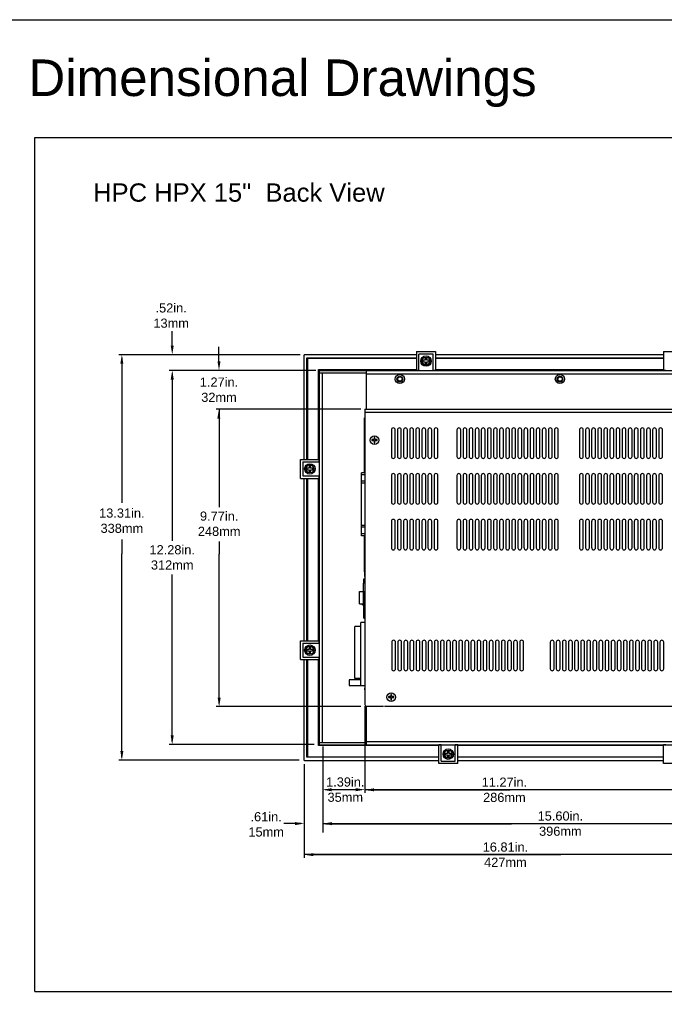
# Model space of a CAD drawing. Extents: x 4 to 74.2, y -80.9 to 9.5.
# Tile 47 of 50: x 39.2 to 60.3, y -22.8 to 9.5. Entities that reach past the tile are written whole.
import ezdxf

# ---------------------------------------------------------------- set-up
doc = ezdxf.new("R2010")
doc.units = 0
doc.header["$LTSCALE"] = 1.87
doc.header["$MEASUREMENT"] = 0
doc.layers.get('0').update_dxf_attribs({"linetype": 'CONTINUOUS'})
for name, color, linetype in [('dim', 5, 'CONTINUOUS'), ('prod', 6, 'CONTINUOUS'), ('UNIT', 7, 'CONTINUOUS')]:
    doc.layers.add(name, color=color, linetype=linetype)
doc.styles.add('Arial', font='ARIAL.TTF', dxfattribs={"height": 0.3})

msp = doc.modelspace()

# ---------------------------------------------------------------- linework, layer by layer
at = {"linetype": 'Continuous'}
for p, q in [((39.677, -22.355), (39.677, 5.684)), ((39.677, 5.684), (73.677, 5.684)), ((39.677, -22.355), (73.677, -22.355))]:
    msp.add_line(p, q, dxfattribs=at)
at = {"color": 7, "linetype": 'Continuous'}
for p, q in [((48.503, -1.486), (48.503, -4.89)), ((52.206, -1.456), (48.533, -1.456)), ((48.603, -4.89), (48.603, -1.556)), ((48.603, -1.556), (52.206, -1.556)), ((48.623, -1.576), (48.623, -4.89)), ((52.206, -1.576), (48.623, -1.576)), ((52.206, -1.35), (52.206, -1.97)), ((52.206, -1.35), (52.826, -1.35)), ((52.285, -1.97), (52.285, -1.429)), ((52.747, -1.429), (52.285, -1.429)), ((52.491, -1.56), (52.491, -1.635)), ((52.541, -1.56), (52.491, -1.56)), ((52.541, -1.635), (52.541, -1.56)), ((52.747, -1.97), (52.747, -1.429)), ((52.826, -1.35), (52.826, -1.97)), ((60.306, -1.456), (52.826, -1.456)), ((52.826, -1.556), (60.306, -1.556)), ((60.306, -1.576), (52.826, -1.576)), ((60.306, -1.35), (60.306, -1.97)), ((60.306, -1.35), (60.926, -1.35)), ((52.416, -1.635), (52.416, -1.685)), ((52.491, -1.635), (52.416, -1.635)), ((52.416, -1.685), (52.491, -1.685)), ((52.491, -1.685), (52.491, -1.76)), ((52.491, -1.76), (52.541, -1.76)), ((52.616, -1.635), (52.541, -1.635)), ((52.541, -1.76), (52.541, -1.685)), ((52.541, -1.685), (52.616, -1.685)), ((52.616, -1.685), (52.616, -1.635)), ((48.988, -4.89), (48.988, -1.941)), ((48.988, -1.941), (52.206, -1.941)), ((49.003, -1.956), (49.003, -4.89)), ((52.206, -1.956), (49.003, -1.956)), ((49.016, -14.252), (49.016, -1.97)), ((49.016, -1.97), (61.73, -1.97)), ((49.016, -2.045), (50.565, -2.045)), ((49.121, -9.975), (49.121, -2.045)), ((50.565, -3.237), (50.565, -1.97)), ((50.565, -2.075), (61.775, -2.075)), ((52.206, -1.96), (52.285, -1.96)), ((52.747, -1.96), (52.826, -1.96)), ((52.826, -1.941), (60.306, -1.941)), ((60.306, -1.956), (52.826, -1.956)), ((60.306, -1.96), (60.385, -1.96)), ((50.501, -5.331), (50.501, -3.523)), ((50.513, -3.523), (50.501, -3.523)), ((48.396, -5.51), (48.396, -4.89)), ((48.396, -4.89), (49.016, -4.89)), ((48.475, -4.969), (48.475, -5.431)), ((48.475, -4.969), (49.016, -4.969)), ((48.681, -5.1), (48.681, -5.175)), ((48.731, -5.1), (48.681, -5.1)), ((48.731, -5.175), (48.731, -5.1)), ((49.006, -4.969), (49.006, -4.89)), ((48.475, -5.431), (49.016, -5.431)), ((48.606, -5.175), (48.606, -5.225)), ((48.681, -5.175), (48.606, -5.175)), ((48.606, -5.225), (48.681, -5.225)), ((48.681, -5.225), (48.681, -5.3)), ((48.681, -5.3), (48.731, -5.3)), ((48.806, -5.175), (48.731, -5.175)), ((48.731, -5.3), (48.731, -5.225)), ((48.731, -5.225), (48.806, -5.225)), ((48.806, -5.225), (48.806, -5.175)), ((49.006, -5.51), (49.006, -5.431)), ((50.399, -5.35), (50.399, -5.331)), ((50.513, -5.331), (50.399, -5.331)), ((50.399, -5.603), (50.399, -5.35)), ((50.513, -5.391), (50.399, -5.391)), ((48.396, -5.51), (49.016, -5.51)), ((48.503, -5.51), (48.503, -10.84)), ((48.603, -10.84), (48.603, -5.51)), ((48.623, -5.51), (48.623, -10.84)), ((48.988, -10.84), (48.988, -5.51)), ((49.003, -5.51), (49.003, -10.84)), ((50.399, -5.623), (50.399, -5.603)), ((50.513, -5.603), (50.399, -5.603)), ((50.4, -7.114), (50.399, -5.623)), ((50.513, -5.663), (50.399, -5.663)), ((50.513, -7.054), (50.4, -7.054)), ((50.513, -7.114), (50.4, -7.114)), ((50.404, -7.372), (50.404, -7.114)), ((50.513, -7.331), (50.404, -7.331)), ((50.404, -7.391), (50.404, -7.372)), ((50.513, -7.391), (50.404, -7.391)), ((50.501, -8.573), (50.501, -7.391)), ((50.511, -8.562), (50.501, -8.562)), ((50.511, -8.573), (50.501, -8.573)), ((50.511, -8.728), (50.511, -8.528)), ((50.47, -9.192), (50.47, -8.953)), ((50.513, -8.953), (50.47, -8.953)), ((50.473, -8.953), (50.473, -8.812)), ((50.473, -8.812), (50.513, -8.812)), ((50.473, -8.842), (50.513, -8.842)), ((50.331, -9.628), (50.331, -9.228)), ((50.331, -9.228), (50.47, -9.228)), ((50.462, -9.628), (50.462, -9.228)), ((50.47, -9.235), (50.47, -9.192)), ((50.513, -9.235), (50.47, -9.235)), ((50.481, -9.602), (50.481, -9.235)), ((50.331, -9.628), (50.473, -9.628)), ((50.433, -9.662), (50.433, -9.628)), ((50.433, -9.632), (50.513, -9.632)), ((50.433, -9.662), (50.473, -9.662)), ((50.473, -10.102), (50.473, -9.602)), ((50.513, -9.602), (50.473, -9.602)), ((50.473, -9.749), (50.513, -9.749)), ((50.473, -9.779), (50.513, -9.779)), ((50.513, -9.939), (50.473, -9.939)), ((50.513, -9.969), (50.473, -9.969)), ((50.381, -12.314), (50.381, -10.243)), ((50.513, -10.243), (50.381, -10.243)), ((50.473, -10.072), (50.513, -10.072)), ((50.473, -10.102), (50.513, -10.102)), ((49.121, -14.177), (49.121, -10.515)), ((50.178, -12.078), (50.178, -10.378)), ((50.381, -10.378), (50.178, -10.378)), ((48.396, -11.46), (48.396, -10.84)), ((48.396, -10.84), (49.016, -10.84)), ((48.475, -10.919), (48.475, -11.381)), ((48.475, -10.919), (49.016, -10.919)), ((49.006, -10.919), (49.006, -10.84)), ((48.606, -11.125), (48.606, -11.175)), ((48.681, -11.125), (48.606, -11.125)), ((48.606, -11.175), (48.681, -11.175)), ((48.681, -11.05), (48.681, -11.125)), ((48.731, -11.05), (48.681, -11.05)), ((48.681, -11.175), (48.681, -11.25)), ((48.681, -11.25), (48.731, -11.25)), ((48.731, -11.125), (48.731, -11.05)), ((48.806, -11.125), (48.731, -11.125)), ((48.731, -11.25), (48.731, -11.175)), ((48.731, -11.175), (48.806, -11.175)), ((48.806, -11.175), (48.806, -11.125)), ((48.396, -11.46), (49.016, -11.46)), ((48.475, -11.381), (49.016, -11.381)), ((48.503, -11.46), (48.503, -14.736)), ((48.603, -14.666), (48.603, -11.46)), ((48.623, -11.46), (48.623, -14.646)), ((48.988, -14.281), (48.988, -11.46)), ((49.003, -11.46), (49.003, -14.266)), ((49.006, -11.46), (49.006, -11.381)), ((49.997, -12.121), (49.997, -12.314)), ((50.381, -12.121), (49.997, -12.121)), ((50.381, -12.078), (50.178, -12.078)), ((49.997, -12.314), (50.513, -12.314)), ((50.511, -12.452), (50.511, -12.393)), ((50.565, -14.252), (50.565, -13.002)), ((49.016, -14.177), (50.565, -14.177)), ((50.565, -14.147), (61.73, -14.147)), ((52.936, -14.281), (48.988, -14.281)), ((49.003, -14.266), (52.936, -14.266)), ((49.016, -14.252), (61.73, -14.252)), ((52.936, -14.872), (52.936, -14.252)), ((53.015, -14.262), (52.936, -14.262)), ((53.015, -14.793), (53.015, -14.252)), ((53.221, -14.537), (53.146, -14.537)), ((53.146, -14.537), (53.146, -14.587)), ((53.271, -14.462), (53.221, -14.462)), ((53.221, -14.462), (53.221, -14.537)), ((53.271, -14.537), (53.271, -14.462)), ((53.346, -14.537), (53.271, -14.537)), ((53.346, -14.587), (53.346, -14.537)), ((53.477, -14.793), (53.477, -14.252)), ((53.556, -14.262), (53.477, -14.262)), ((53.556, -14.872), (53.556, -14.252)), ((53.556, -14.266), (60.306, -14.266)), ((60.306, -14.281), (53.556, -14.281)), ((60.306, -14.872), (60.306, -14.252)), ((60.385, -14.262), (60.306, -14.262)), ((48.533, -14.766), (52.936, -14.766)), ((52.936, -14.666), (48.603, -14.666)), ((48.623, -14.646), (52.936, -14.646)), ((53.015, -14.793), (53.477, -14.793)), ((53.146, -14.587), (53.221, -14.587)), ((53.221, -14.587), (53.221, -14.662)), ((53.221, -14.662), (53.271, -14.662)), ((53.271, -14.587), (53.346, -14.587)), ((53.271, -14.662), (53.271, -14.587)), ((53.556, -14.646), (60.306, -14.646)), ((60.306, -14.666), (53.556, -14.666)), ((53.556, -14.766), (60.306, -14.766)), ((53.556, -14.872), (52.936, -14.872)), ((60.926, -14.872), (60.306, -14.872))]:
    msp.add_line(p, q, dxfattribs=at)
for points in [[(48.533, -1.456), (48.528, -1.457), (48.523, -1.458), (48.519, -1.46), (48.515, -1.462), (48.512, -1.465), (48.508, -1.469), (48.506, -1.473), (48.504, -1.477), (48.503, -1.482), (48.503, -1.486)], [(48.503, -14.736), (48.503, -14.741), (48.504, -14.746), (48.506, -14.75), (48.508, -14.754), (48.512, -14.758), (48.515, -14.761), (48.519, -14.763), (48.523, -14.765), (48.528, -14.766), (48.533, -14.766)]]:
    msp.add_lwpolyline(points, dxfattribs=at)
for centre, radius in [((52.516, -1.66), 0.172), ((52.516, -1.66), 0.132), ((51.658, -2.25), 0.15), ((51.658, -2.246), 0.07), ((56.908, -2.25), 0.15), ((56.913, -2.251), 0.07), ((48.706, -5.2), 0.172), ((48.706, -5.2), 0.132), ((48.706, -11.15), 0.172), ((48.706, -11.15), 0.132), ((53.246, -14.562), 0.172), ((53.246, -14.562), 0.132)]:
    msp.add_circle(centre, radius, dxfattribs=at)
at = {"layer": 'dim'}
for p, q in [((44.189, -1.15), (44.189, -0.679)), ((45.724, -1.665), (45.724, -1.194)), ((48.344, -1.45), (42.437, -1.45)), ((42.537, -1.55), (42.537, -6.314)), ((48.39, -1.45), (44.089, -1.45)), ((48.898, -1.965), (44.089, -1.965)), ((48.868, -1.965), (44.089, -1.965)), ((44.189, -2.065), (44.189, -7.563)), ((48.881, -1.965), (45.651, -1.965)), ((50.376, -3.237), (45.63, -3.237)), ((45.73, -3.25), (45.73, -6.46)), ((45.73, -3.337), (45.73, -6.439)), ((42.537, -7.522), (42.537, -7.985)), ((45.73, -7.584), (45.73, -8)), ((45.73, -7.584), (45.73, -7.641)), ((42.537, -8.225), (42.537, -7.985)), ((45.73, -8.24), (45.73, -8)), ((42.537, -14.66), (42.537, -8.225)), ((45.73, -12.902), (45.73, -8.24)), ((44.189, -14.145), (44.189, -8.667)), ((45.73, -12.73), (45.73, -8.883)), ((50.376, -13.002), (45.63, -13.002)), ((50.513, -12.983), (50.513, -15.829)), ((50.513, -13.036), (50.513, -15.834)), ((48.847, -14.245), (44.089, -14.245)), ((49.13, -14.317), (49.13, -17.137)), ((48.353, -14.76), (42.437, -14.76)), ((48.518, -14.891), (48.518, -17.962)), ((50.413, -15.729), (49.221, -15.729)), ((61.63, -15.734), (50.513, -15.734)), ((50.613, -15.734), (55.281, -15.734)), ((48.418, -16.842), (47.856, -16.842)), ((63.042, -16.845), (49.13, -16.845)), ((49.23, -16.845), (55.316, -16.845)), ((64.625, -16.845), (57.773, -16.845)), ((65.227, -17.862), (48.518, -17.862)), ((48.618, -17.862), (56.936, -17.862)), ((63.575, -17.862), (58.569, -17.862))]:
    msp.add_line(p, q, dxfattribs=at)
for points in [[(44.139, -1.15), (44.239, -1.15), (44.189, -1.45)], [(42.487, -1.75), (42.587, -1.75), (42.537, -1.45)], [(45.674, -1.665), (45.774, -1.665), (45.724, -1.965)], [(44.139, -2.265), (44.239, -2.265), (44.189, -1.965)], [(45.669, -3.554), (45.769, -3.554), (45.719, -3.254)], [(45.68, -12.706), (45.78, -12.706), (45.73, -13.006)], [(44.139, -13.945), (44.239, -13.945), (44.189, -14.245)], [(42.487, -14.46), (42.587, -14.46), (42.537, -14.76)], [(49.42, -15.682), (49.42, -15.782), (49.12, -15.732)], [(50.213, -15.679), (50.213, -15.779), (50.513, -15.729)], [(50.813, -15.684), (50.813, -15.784), (50.513, -15.734)], [(48.218, -16.792), (48.218, -16.892), (48.518, -16.842)], [(49.43, -16.795), (49.43, -16.895), (49.13, -16.845)], [(48.818, -17.812), (48.818, -17.912), (48.518, -17.862)]]:
    msp.add_solid(points, dxfattribs=at)
at = {"layer": 'prod', "flags": 128}
msp.add_lwpolyline([(4.047, 9.547), (74.248, 9.547), (74.248, -80.919), (4.047, -80.919)], close=True, dxfattribs=at)
at = {"layer": 'UNIT', "linetype": 'Continuous'}
for p, q in [((50.513, -3.237), (50.513, -12.933)), ((50.513, -3.237), (61.775, -3.237)), ((50.513, -3.333), (61.774, -3.333)), ((51.38, -3.918), (51.38, -4.793)), ((51.505, -4.793), (51.505, -3.918)), ((51.58, -3.918), (51.58, -4.793)), ((51.705, -4.793), (51.705, -3.918)), ((51.78, -3.918), (51.78, -4.793)), ((51.905, -4.793), (51.905, -3.918)), ((51.98, -3.918), (51.98, -4.793)), ((52.105, -4.793), (52.105, -3.918)), ((52.18, -3.918), (52.18, -4.793)), ((52.305, -4.793), (52.305, -3.918)), ((52.38, -3.918), (52.38, -4.793)), ((52.505, -4.793), (52.505, -3.918)), ((52.58, -3.918), (52.58, -4.793)), ((52.705, -4.793), (52.705, -3.918)), ((52.78, -3.918), (52.78, -4.793)), ((52.905, -4.793), (52.905, -3.918)), ((53.53, -3.918), (53.53, -4.793)), ((53.655, -4.793), (53.655, -3.918)), ((53.73, -3.918), (53.73, -4.793)), ((53.855, -4.793), (53.855, -3.918)), ((53.93, -3.918), (53.93, -4.793)), ((54.055, -4.793), (54.055, -3.918)), ((54.13, -3.918), (54.13, -4.793)), ((54.255, -4.793), (54.255, -3.918)), ((54.33, -3.918), (54.33, -4.793)), ((54.455, -4.793), (54.455, -3.918)), ((54.53, -3.918), (54.53, -4.793)), ((54.655, -4.793), (54.655, -3.918)), ((54.73, -3.918), (54.73, -4.793)), ((54.855, -4.793), (54.855, -3.918)), ((54.93, -3.918), (54.93, -4.793)), ((55.055, -4.793), (55.055, -3.918)), ((55.13, -3.918), (55.13, -4.793)), ((55.255, -4.793), (55.255, -3.918)), ((55.33, -3.918), (55.33, -4.793)), ((55.455, -4.793), (55.455, -3.918)), ((55.53, -3.918), (55.53, -4.793)), ((55.655, -4.793), (55.655, -3.918)), ((55.73, -3.918), (55.73, -4.793)), ((55.855, -4.793), (55.855, -3.918)), ((55.93, -3.918), (55.93, -4.793)), ((56.055, -4.793), (56.055, -3.918)), ((56.13, -3.918), (56.13, -4.793)), ((56.255, -4.793), (56.255, -3.918)), ((56.33, -3.918), (56.33, -4.793)), ((56.455, -4.793), (56.455, -3.918)), ((56.53, -3.918), (56.53, -4.793)), ((56.655, -4.793), (56.655, -3.918)), ((56.73, -3.918), (56.73, -4.793)), ((56.855, -4.793), (56.855, -3.918)), ((57.55, -3.918), (57.55, -4.793)), ((57.675, -4.793), (57.675, -3.918)), ((57.75, -3.918), (57.75, -4.793)), ((57.875, -4.793), (57.875, -3.918)), ((57.95, -3.918), (57.95, -4.793)), ((58.075, -4.793), (58.075, -3.918)), ((58.15, -3.918), (58.15, -4.793)), ((58.275, -4.793), (58.275, -3.918)), ((58.35, -3.918), (58.35, -4.793)), ((58.475, -4.793), (58.475, -3.918)), ((58.55, -3.918), (58.55, -4.793)), ((58.675, -4.793), (58.675, -3.918)), ((58.75, -3.918), (58.75, -4.793)), ((58.875, -4.793), (58.875, -3.918)), ((58.95, -3.918), (58.95, -4.793)), ((59.075, -4.793), (59.075, -3.918)), ((59.15, -3.918), (59.15, -4.793)), ((59.275, -4.793), (59.275, -3.918)), ((59.35, -3.918), (59.35, -4.793)), ((59.475, -4.793), (59.475, -3.918)), ((59.55, -3.918), (59.55, -4.793)), ((59.675, -4.793), (59.675, -3.918)), ((59.75, -3.918), (59.75, -4.793)), ((59.875, -4.793), (59.875, -3.918)), ((59.95, -3.918), (59.95, -4.793)), ((60.075, -4.793), (60.075, -3.918)), ((60.15, -3.918), (60.15, -4.793)), ((60.275, -4.793), (60.275, -3.918)), ((51.38, -5.418), (51.38, -6.293)), ((51.505, -6.293), (51.505, -5.418)), ((51.58, -5.418), (51.58, -6.293)), ((51.705, -6.293), (51.705, -5.418)), ((51.78, -5.418), (51.78, -6.293)), ((51.905, -6.293), (51.905, -5.418)), ((51.98, -5.418), (51.98, -6.293)), ((52.105, -6.293), (52.105, -5.418)), ((52.18, -5.418), (52.18, -6.293)), ((52.305, -6.293), (52.305, -5.418)), ((52.38, -5.418), (52.38, -6.293)), ((52.505, -6.293), (52.505, -5.418)), ((52.58, -5.418), (52.58, -6.293)), ((52.705, -6.293), (52.705, -5.418)), ((52.78, -5.418), (52.78, -6.293)), ((52.905, -6.293), (52.905, -5.418)), ((53.53, -5.418), (53.53, -6.293)), ((53.655, -6.293), (53.655, -5.418)), ((53.73, -5.418), (53.73, -6.293)), ((53.855, -6.293), (53.855, -5.418)), ((53.93, -5.418), (53.93, -6.293)), ((54.055, -6.293), (54.055, -5.418)), ((54.13, -5.418), (54.13, -6.293)), ((54.255, -6.293), (54.255, -5.418)), ((54.33, -5.418), (54.33, -6.293)), ((54.455, -6.293), (54.455, -5.418)), ((54.53, -5.418), (54.53, -6.293)), ((54.655, -6.293), (54.655, -5.418)), ((54.73, -5.418), (54.73, -6.293)), ((54.855, -6.293), (54.855, -5.418)), ((54.93, -5.418), (54.93, -6.293)), ((55.055, -6.293), (55.055, -5.418)), ((55.13, -5.418), (55.13, -6.293)), ((55.255, -6.293), (55.255, -5.418)), ((55.33, -5.418), (55.33, -6.293)), ((55.455, -6.293), (55.455, -5.418)), ((55.53, -5.418), (55.53, -6.293)), ((55.655, -6.293), (55.655, -5.418)), ((55.73, -5.418), (55.73, -6.293)), ((55.855, -6.293), (55.855, -5.418)), ((55.93, -5.418), (55.93, -6.293)), ((56.055, -6.293), (56.055, -5.418)), ((56.13, -5.418), (56.13, -6.293)), ((56.255, -6.293), (56.255, -5.418)), ((56.33, -5.418), (56.33, -6.293)), ((56.455, -6.293), (56.455, -5.418)), ((56.53, -5.418), (56.53, -6.293)), ((56.655, -6.293), (56.655, -5.418)), ((56.73, -5.418), (56.73, -6.293)), ((56.855, -6.293), (56.855, -5.418)), ((57.55, -5.418), (57.55, -6.293)), ((57.675, -6.293), (57.675, -5.418)), ((57.75, -5.418), (57.75, -6.293)), ((57.875, -6.293), (57.875, -5.418)), ((57.95, -5.418), (57.95, -6.293)), ((58.075, -6.293), (58.075, -5.418)), ((58.15, -5.418), (58.15, -6.293)), ((58.275, -6.293), (58.275, -5.418)), ((58.35, -5.418), (58.35, -6.293)), ((58.475, -6.293), (58.475, -5.418)), ((58.55, -5.418), (58.55, -6.293)), ((58.675, -6.293), (58.675, -5.418)), ((58.75, -5.418), (58.75, -6.293)), ((58.875, -6.293), (58.875, -5.418)), ((58.95, -5.418), (58.95, -6.293)), ((59.075, -6.293), (59.075, -5.418)), ((59.15, -5.418), (59.15, -6.293)), ((59.275, -6.293), (59.275, -5.418)), ((59.35, -5.418), (59.35, -6.293)), ((59.475, -6.293), (59.475, -5.418)), ((59.55, -5.418), (59.55, -6.293)), ((59.675, -6.293), (59.675, -5.418)), ((59.75, -5.418), (59.75, -6.293)), ((59.875, -6.293), (59.875, -5.418)), ((59.95, -5.418), (59.95, -6.293)), ((60.075, -6.293), (60.075, -5.418)), ((60.15, -5.418), (60.15, -6.293)), ((60.275, -6.293), (60.275, -5.418)), ((51.38, -6.918), (51.38, -7.793)), ((51.505, -7.793), (51.505, -6.918)), ((51.58, -6.918), (51.58, -7.793)), ((51.705, -7.793), (51.705, -6.918)), ((51.78, -6.918), (51.78, -7.793)), ((51.905, -7.793), (51.905, -6.918)), ((51.98, -6.918), (51.98, -7.793)), ((52.105, -7.793), (52.105, -6.918)), ((52.18, -6.918), (52.18, -7.793)), ((52.305, -7.793), (52.305, -6.918)), ((52.38, -6.918), (52.38, -7.793)), ((52.505, -7.793), (52.505, -6.918)), ((52.58, -6.918), (52.58, -7.793)), ((52.705, -7.793), (52.705, -6.918)), ((52.78, -6.918), (52.78, -7.793)), ((52.905, -7.793), (52.905, -6.918)), ((53.53, -6.918), (53.53, -7.793)), ((53.655, -7.793), (53.655, -6.918)), ((53.73, -6.918), (53.73, -7.793)), ((53.855, -7.793), (53.855, -6.918)), ((53.93, -6.918), (53.93, -7.793)), ((54.055, -7.793), (54.055, -6.918)), ((54.13, -6.918), (54.13, -7.793)), ((54.255, -7.793), (54.255, -6.918)), ((54.33, -6.918), (54.33, -7.793)), ((54.455, -7.793), (54.455, -6.918)), ((54.53, -6.918), (54.53, -7.793)), ((54.655, -7.793), (54.655, -6.918)), ((54.73, -6.918), (54.73, -7.793)), ((54.855, -7.793), (54.855, -6.918)), ((54.93, -6.918), (54.93, -7.793)), ((55.055, -7.793), (55.055, -6.918)), ((55.13, -6.918), (55.13, -7.793)), ((55.255, -7.793), (55.255, -6.918)), ((55.33, -6.918), (55.33, -7.793)), ((55.455, -7.793), (55.455, -6.918)), ((55.53, -6.918), (55.53, -7.793)), ((55.655, -7.793), (55.655, -6.918)), ((55.73, -6.918), (55.73, -7.793)), ((55.855, -7.793), (55.855, -6.918)), ((55.93, -6.918), (55.93, -7.793)), ((56.055, -7.793), (56.055, -6.918)), ((56.13, -6.918), (56.13, -7.793)), ((56.255, -7.793), (56.255, -6.918)), ((56.33, -6.918), (56.33, -7.793)), ((56.455, -7.793), (56.455, -6.918)), ((56.53, -6.918), (56.53, -7.793)), ((56.655, -7.793), (56.655, -6.918)), ((56.73, -6.918), (56.73, -7.793)), ((56.855, -7.793), (56.855, -6.918)), ((57.55, -6.918), (57.55, -7.793)), ((57.675, -7.793), (57.675, -6.918)), ((57.75, -6.918), (57.75, -7.793)), ((57.875, -7.793), (57.875, -6.918)), ((57.95, -6.918), (57.95, -7.793)), ((58.075, -7.793), (58.075, -6.918)), ((58.15, -6.918), (58.15, -7.793)), ((58.275, -7.793), (58.275, -6.918)), ((58.35, -6.918), (58.35, -7.793)), ((58.475, -7.793), (58.475, -6.918)), ((58.55, -6.918), (58.55, -7.793)), ((58.675, -7.793), (58.675, -6.918)), ((58.75, -6.918), (58.75, -7.793)), ((58.875, -7.793), (58.875, -6.918)), ((58.95, -6.918), (58.95, -7.793)), ((59.075, -7.793), (59.075, -6.918)), ((59.15, -6.918), (59.15, -7.793)), ((59.275, -7.793), (59.275, -6.918)), ((59.35, -6.918), (59.35, -7.793)), ((59.475, -7.793), (59.475, -6.918)), ((59.55, -6.918), (59.55, -7.793)), ((59.675, -7.793), (59.675, -6.918)), ((59.75, -6.918), (59.75, -7.793)), ((59.875, -7.793), (59.875, -6.918)), ((59.95, -6.918), (59.95, -7.793)), ((60.075, -7.793), (60.075, -6.918)), ((60.15, -6.918), (60.15, -7.793)), ((60.275, -7.793), (60.275, -6.918)), ((51.39, -10.888), (51.39, -11.763)), ((51.516, -11.763), (51.516, -10.888)), ((51.59, -10.888), (51.59, -11.763)), ((51.716, -11.763), (51.716, -10.888)), ((51.79, -10.888), (51.79, -11.763)), ((51.916, -11.763), (51.916, -10.888)), ((51.99, -10.888), (51.99, -11.763)), ((52.116, -11.763), (52.116, -10.888)), ((52.19, -10.888), (52.19, -11.763)), ((52.316, -11.763), (52.316, -10.888)), ((52.39, -10.888), (52.39, -11.763)), ((52.516, -11.763), (52.516, -10.888)), ((52.59, -10.888), (52.59, -11.763)), ((52.716, -11.763), (52.716, -10.888)), ((52.79, -10.888), (52.79, -11.763)), ((52.916, -11.763), (52.916, -10.888)), ((52.99, -10.888), (52.99, -11.763)), ((53.116, -11.763), (53.116, -10.888)), ((53.19, -10.888), (53.19, -11.763)), ((53.316, -11.763), (53.316, -10.888)), ((53.39, -10.888), (53.39, -11.763)), ((53.516, -11.763), (53.516, -10.888)), ((53.59, -10.888), (53.59, -11.763)), ((53.716, -11.763), (53.716, -10.888)), ((53.79, -10.888), (53.79, -11.763)), ((53.916, -11.763), (53.916, -10.888)), ((53.99, -10.888), (53.99, -11.763)), ((54.116, -11.763), (54.116, -10.888)), ((54.19, -10.888), (54.19, -11.763)), ((54.316, -11.763), (54.316, -10.888)), ((54.39, -10.888), (54.39, -11.763)), ((54.516, -11.763), (54.516, -10.888)), ((54.59, -10.888), (54.59, -11.763)), ((54.716, -11.763), (54.716, -10.888)), ((54.79, -10.888), (54.79, -11.763)), ((54.916, -11.763), (54.916, -10.888)), ((54.99, -10.888), (54.99, -11.763)), ((55.116, -11.763), (55.116, -10.888)), ((55.19, -10.888), (55.19, -11.763)), ((55.316, -11.763), (55.316, -10.888)), ((55.39, -10.888), (55.39, -11.763)), ((55.516, -11.763), (55.516, -10.888)), ((55.59, -10.888), (55.59, -11.763)), ((55.716, -11.763), (55.716, -10.888)), ((56.59, -10.888), (56.59, -11.763)), ((56.716, -11.763), (56.716, -10.888)), ((56.79, -10.888), (56.79, -11.763)), ((56.916, -11.763), (56.916, -10.888)), ((56.99, -10.888), (56.99, -11.763)), ((57.116, -11.763), (57.116, -10.888)), ((57.19, -10.888), (57.19, -11.763)), ((57.316, -11.763), (57.316, -10.888)), ((57.39, -10.888), (57.39, -11.763)), ((57.516, -11.763), (57.516, -10.888)), ((57.59, -10.888), (57.59, -11.763)), ((57.716, -11.763), (57.716, -10.888)), ((57.79, -10.888), (57.79, -11.763)), ((57.916, -11.763), (57.916, -10.888)), ((57.99, -10.888), (57.99, -11.763)), ((58.116, -11.763), (58.116, -10.888)), ((58.19, -10.888), (58.19, -11.763)), ((58.316, -11.763), (58.316, -10.888)), ((58.39, -10.888), (58.39, -11.763)), ((58.516, -11.763), (58.516, -10.888)), ((58.59, -10.888), (58.59, -11.763)), ((58.716, -11.763), (58.716, -10.888)), ((58.79, -10.888), (58.79, -11.763)), ((58.916, -11.763), (58.916, -10.888)), ((58.99, -10.888), (58.99, -11.763)), ((59.116, -11.763), (59.116, -10.888)), ((59.19, -10.888), (59.19, -11.763)), ((59.316, -11.763), (59.316, -10.888)), ((59.39, -10.888), (59.39, -11.763)), ((59.516, -11.763), (59.516, -10.888)), ((59.59, -10.888), (59.59, -11.763)), ((59.716, -11.763), (59.716, -10.888)), ((59.79, -10.888), (59.79, -11.763)), ((59.916, -11.763), (59.916, -10.888)), ((59.99, -10.888), (59.99, -11.763)), ((60.116, -11.763), (60.116, -10.888)), ((60.19, -10.888), (60.19, -11.763)), ((60.316, -11.763), (60.316, -10.888)), ((50.573, -12.993), (51.116, -12.993)), ((51.15, -12.993), (61.774, -12.993))]:
    msp.add_line(p, q, dxfattribs=at)
at = {"layer": 'UNIT'}
for p, q in [((50.841, -4.163), (50.811, -4.163)), ((50.811, -4.163), (50.811, -4.238)), ((50.841, -4.238), (50.841, -4.163)), ((50.811, -4.238), (50.736, -4.238)), ((50.736, -4.238), (50.736, -4.268)), ((50.736, -4.268), (50.811, -4.268)), ((50.811, -4.268), (50.811, -4.343)), ((50.811, -4.343), (50.841, -4.343)), ((50.916, -4.238), (50.841, -4.238)), ((50.841, -4.343), (50.841, -4.268)), ((50.841, -4.268), (50.916, -4.268)), ((50.916, -4.268), (50.916, -4.238)), ((49.121, -10.515), (49.121, -9.975)), ((51.388, -12.6), (51.358, -12.6)), ((51.358, -12.6), (51.358, -12.675)), ((51.388, -12.675), (51.388, -12.6)), ((51.358, -12.675), (51.283, -12.675)), ((51.283, -12.675), (51.283, -12.705)), ((51.283, -12.705), (51.358, -12.705)), ((51.358, -12.705), (51.358, -12.78)), ((51.358, -12.78), (51.388, -12.78)), ((51.463, -12.675), (51.388, -12.675)), ((51.388, -12.78), (51.388, -12.705)), ((51.388, -12.705), (51.463, -12.705)), ((51.463, -12.705), (51.463, -12.675))]:
    msp.add_line(p, q, dxfattribs=at)
at = {"layer": 'UNIT', "linetype": 'Continuous'}
for centre in [(51.658, -2.25), (56.908, -2.25)]:
    msp.add_circle(centre, 0.095, dxfattribs=at)
at = {"layer": 'UNIT'}
for centre in [(50.826, -4.253), (51.373, -12.69)]:
    msp.add_circle(centre, 0.14, dxfattribs=at)
at = {"layer": 'UNIT', "linetype": 'Continuous'}
for centre, radius, start, end in [((51.443, -3.918), 0.0625, 0, 180), ((51.643, -3.918), 0.0625, 0, 180), ((51.843, -3.918), 0.0625, 0, 180), ((52.043, -3.918), 0.0625, 0, 180), ((52.243, -3.918), 0.0625, 0, 180), ((52.443, -3.918), 0.0625, 0, 180), ((52.643, -3.918), 0.0625, 0, 180), ((52.843, -3.918), 0.0625, 0, 180), ((53.593, -3.918), 0.0625, 0, 180), ((53.793, -3.918), 0.0625, 0, 180), ((53.993, -3.918), 0.0625, 0, 180), ((54.193, -3.918), 0.0625, 0, 180), ((54.393, -3.918), 0.0625, 0, 180), ((54.593, -3.918), 0.0625, 0, 180), ((54.793, -3.918), 0.0625, 0, 180), ((54.993, -3.918), 0.0625, 0, 180), ((55.193, -3.918), 0.0625, 0, 180), ((55.393, -3.918), 0.0625, 0, 180), ((55.593, -3.918), 0.0625, 0, 180), ((55.793, -3.918), 0.0625, 0, 180), ((55.993, -3.918), 0.0625, 0, 180), ((56.193, -3.918), 0.0625, 0, 180), ((56.393, -3.918), 0.0625, 0, 180), ((56.593, -3.918), 0.0625, 0, 180), ((56.793, -3.918), 0.0625, 0, 180), ((57.613, -3.918), 0.0625, 0, 180), ((57.813, -3.918), 0.0625, 0, 180), ((58.013, -3.918), 0.0625, 0, 180), ((58.213, -3.918), 0.0625, 0, 180), ((58.413, -3.918), 0.0625, 0, 180), ((58.613, -3.918), 0.0625, 0, 180), ((58.813, -3.918), 0.0625, 0, 180), ((59.013, -3.918), 0.0625, 0, 180), ((59.213, -3.918), 0.0625, 0, 180), ((59.413, -3.918), 0.0625, 0, 180), ((59.613, -3.918), 0.0625, 0, 180), ((59.813, -3.918), 0.0625, 0, 180), ((60.013, -3.918), 0.0625, 0, 180), ((60.213, -3.918), 0.0625, 0, 180), ((51.443, -4.793), 0.0625, 180, 0), ((51.643, -4.793), 0.0625, 180, 0), ((51.843, -4.793), 0.0625, 180, 0), ((52.043, -4.793), 0.0625, 180, 0), ((52.243, -4.793), 0.0625, 180, 0), ((52.443, -4.793), 0.0625, 180, 0), ((52.643, -4.793), 0.0625, 180, 0), ((52.843, -4.793), 0.0625, 180, 0), ((53.593, -4.793), 0.0625, 180, 0), ((53.793, -4.793), 0.0625, 180, 0), ((53.993, -4.793), 0.0625, 180, 0), ((54.193, -4.793), 0.0625, 180, 0), ((54.393, -4.793), 0.0625, 180, 0), ((54.593, -4.793), 0.0625, 180, 0), ((54.793, -4.793), 0.0625, 180, 0), ((54.993, -4.793), 0.0625, 180, 0), ((55.193, -4.793), 0.0625, 180, 0), ((55.393, -4.793), 0.0625, 180, 0), ((55.593, -4.793), 0.0625, 180, 0), ((55.793, -4.793), 0.0625, 180, 0), ((55.993, -4.793), 0.0625, 180, 0), ((56.193, -4.793), 0.0625, 180, 360), ((56.393, -4.793), 0.0625, 180, 0), ((56.593, -4.793), 0.0625, 180, 0), ((56.793, -4.793), 0.0625, 180, 0), ((57.613, -4.793), 0.0625, 180, 0), ((57.813, -4.793), 0.0625, 180, 0), ((58.013, -4.793), 0.0625, 180, 0), ((58.213, -4.793), 0.0625, 180, 0), ((58.413, -4.793), 0.0625, 180, 0), ((58.613, -4.793), 0.0625, 180, 0), ((58.813, -4.793), 0.0625, 180, 0), ((59.013, -4.793), 0.0625, 180, 0), ((59.213, -4.793), 0.0625, 180, 0), ((59.413, -4.793), 0.0625, 180, 0), ((59.613, -4.793), 0.0625, 180, 0), ((59.813, -4.793), 0.0625, 180, 0), ((60.013, -4.793), 0.0625, 180, 0), ((60.213, -4.793), 0.0625, 180, 0), ((51.443, -5.418), 0.0625, 0, 180), ((51.643, -5.418), 0.0625, 0, 180), ((51.843, -5.418), 0.0625, 0, 180), ((52.043, -5.418), 0.0625, 0, 180), ((52.243, -5.418), 0.0625, 0, 180), ((52.443, -5.418), 0.0625, 0, 180), ((52.643, -5.418), 0.0625, 0, 180), ((52.843, -5.418), 0.0625, 0, 180), ((53.593, -5.418), 0.0625, 0, 180), ((53.793, -5.418), 0.0625, 0, 180), ((53.993, -5.418), 0.0625, 0, 180), ((54.193, -5.418), 0.0625, 0, 180), ((54.393, -5.418), 0.0625, 0, 180), ((54.593, -5.418), 0.0625, 0, 180), ((54.793, -5.418), 0.0625, 0, 180), ((54.993, -5.418), 0.0625, 0, 180), ((55.193, -5.418), 0.0625, 0, 180), ((55.393, -5.418), 0.0625, 0, 180), ((55.593, -5.418), 0.0625, 0, 180), ((55.793, -5.418), 0.0625, 0, 180), ((55.993, -5.418), 0.0625, 0, 180), ((56.193, -5.418), 0.0625, 0, 180), ((56.393, -5.418), 0.0625, 0, 180), ((56.593, -5.418), 0.0625, 0, 180), ((56.793, -5.418), 0.0625, 0, 180), ((57.613, -5.418), 0.0625, 0, 180), ((57.813, -5.418), 0.0625, 0, 180), ((58.013, -5.418), 0.0625, 0, 180), ((58.213, -5.418), 0.0625, 0, 180), ((58.413, -5.418), 0.0625, 0, 180), ((58.613, -5.418), 0.0625, 0, 180), ((58.813, -5.418), 0.0625, 0, 180), ((59.013, -5.418), 0.0625, 0, 180), ((59.213, -5.418), 0.0625, 0, 180), ((59.413, -5.418), 0.0625, 0, 180), ((59.613, -5.418), 0.0625, 0, 180), ((59.813, -5.418), 0.0625, 0, 180), ((60.013, -5.418), 0.0625, 0, 180), ((60.213, -5.418), 0.0625, 0, 180), ((51.443, -6.293), 0.0625, 180, 0), ((51.643, -6.293), 0.0625, 180, 0), ((51.843, -6.293), 0.0625, 180, 0), ((52.043, -6.293), 0.0625, 180, 0), ((52.243, -6.293), 0.0625, 180, 0), ((52.443, -6.293), 0.0625, 180, 0), ((52.643, -6.293), 0.0625, 180, 0), ((52.843, -6.293), 0.0625, 180, 0), ((53.593, -6.293), 0.0625, 180, 0), ((53.793, -6.293), 0.0625, 180, 0), ((53.993, -6.293), 0.0625, 180, 0), ((54.193, -6.293), 0.0625, 180, 0), ((54.393, -6.293), 0.0625, 180, 0), ((54.593, -6.293), 0.0625, 180, 0), ((54.793, -6.293), 0.0625, 180, 0), ((54.993, -6.293), 0.0625, 180, 0), ((55.193, -6.293), 0.0625, 180, 0), ((55.393, -6.293), 0.0625, 180, 0), ((55.593, -6.293), 0.0625, 180, 0), ((55.793, -6.293), 0.0625, 180, 0), ((55.993, -6.293), 0.0625, 180, 0), ((56.193, -6.293), 0.0625, 180, 0), ((56.393, -6.293), 0.0625, 180, 0), ((56.593, -6.293), 0.0625, 180, 0), ((56.793, -6.293), 0.0625, 180, 0), ((57.613, -6.293), 0.0625, 180, 0), ((57.813, -6.293), 0.0625, 180, 0), ((58.013, -6.293), 0.0625, 180, 0), ((58.213, -6.293), 0.0625, 180, 0), ((58.413, -6.293), 0.0625, 180, 0), ((58.613, -6.293), 0.0625, 180, 0), ((58.813, -6.293), 0.0625, 180, 0), ((59.013, -6.293), 0.0625, 180, 0), ((59.213, -6.293), 0.0625, 180, 0), ((59.413, -6.293), 0.0625, 180, 0), ((59.613, -6.293), 0.0625, 180, 0), ((59.813, -6.293), 0.0625, 180, 0), ((60.013, -6.293), 0.0625, 180, 0), ((60.213, -6.293), 0.0625, 180, 0), ((51.443, -6.918), 0.0625, 0, 180), ((51.643, -6.918), 0.0625, 0, 180), ((51.843, -6.918), 0.0625, 0, 180), ((52.043, -6.918), 0.0625, 0, 180), ((52.243, -6.918), 0.0625, 0, 180), ((52.443, -6.918), 0.0625, 0, 180), ((52.643, -6.918), 0.0625, 0, 180), ((52.843, -6.918), 0.0625, 0, 180), ((53.593, -6.918), 0.0625, 0, 180), ((53.793, -6.918), 0.0625, 0, 180), ((53.993, -6.918), 0.0625, 0, 180), ((54.193, -6.918), 0.0625, 0, 180), ((54.393, -6.918), 0.0625, 0, 180), ((54.593, -6.918), 0.0625, 0, 180), ((54.793, -6.918), 0.0625, 0, 180), ((54.993, -6.918), 0.0625, 0, 180), ((55.193, -6.918), 0.0625, 0, 180), ((55.393, -6.918), 0.0625, 0, 180), ((55.593, -6.918), 0.0625, 0, 180), ((55.793, -6.918), 0.0625, 0, 180), ((55.993, -6.918), 0.0625, 0, 180), ((56.193, -6.918), 0.0625, 0, 180), ((56.393, -6.918), 0.0625, 0, 180), ((56.593, -6.918), 0.0625, 0, 180), ((56.793, -6.918), 0.0625, 0, 180), ((57.613, -6.918), 0.0625, 0, 180), ((57.813, -6.918), 0.0625, 0, 180), ((58.013, -6.918), 0.0625, 0, 180), ((58.213, -6.918), 0.0625, 0, 180), ((58.413, -6.918), 0.0625, 0, 180), ((58.613, -6.918), 0.0625, 0, 180), ((58.813, -6.918), 0.0625, 0, 180), ((59.013, -6.918), 0.0625, 0, 180), ((59.213, -6.918), 0.0625, 0, 180), ((59.413, -6.918), 0.0625, 0, 180), ((59.613, -6.918), 0.0625, 0, 180), ((59.813, -6.918), 0.0625, 0, 180), ((60.013, -6.918), 0.0625, 0, 180), ((60.213, -6.918), 0.0625, 0, 180), ((51.443, -7.793), 0.0625, 180, 0), ((51.643, -7.793), 0.0625, 180, 0), ((51.843, -7.793), 0.0625, 180, 0), ((52.043, -7.793), 0.0625, 180, 0), ((52.243, -7.793), 0.0625, 180, 0), ((52.443, -7.793), 0.0625, 180, 0), ((52.643, -7.793), 0.0625, 180, 0), ((52.843, -7.793), 0.0625, 180, 0), ((53.593, -7.793), 0.0625, 180, 0), ((53.793, -7.793), 0.0625, 180, 0), ((53.993, -7.793), 0.0625, 180, 0), ((54.193, -7.793), 0.0625, 180, 0), ((54.393, -7.793), 0.0625, 180, 0), ((54.593, -7.793), 0.0625, 180, 0), ((54.793, -7.793), 0.0625, 180, 0), ((54.993, -7.793), 0.0625, 180, 0), ((55.193, -7.793), 0.0625, 180, 0), ((55.393, -7.793), 0.0625, 180, 0), ((55.593, -7.793), 0.0625, 180, 0), ((55.793, -7.793), 0.0625, 180, 0), ((55.993, -7.793), 0.0625, 180, 0), ((56.193, -7.793), 0.0625, 180, 0), ((56.393, -7.793), 0.0625, 180, 0), ((56.593, -7.793), 0.0625, 180, 0), ((56.793, -7.793), 0.0625, 180, 0), ((57.613, -7.793), 0.0625, 180, 0), ((57.813, -7.793), 0.0625, 180, 0), ((58.013, -7.793), 0.0625, 180, 0), ((58.213, -7.793), 0.0625, 180, 0), ((58.413, -7.793), 0.0625, 180, 0), ((58.613, -7.793), 0.0625, 180, 0), ((58.813, -7.793), 0.0625, 180, 0), ((59.013, -7.793), 0.0625, 180, 0), ((59.213, -7.793), 0.0625, 180, 0), ((59.413, -7.793), 0.0625, 180, 0), ((59.613, -7.793), 0.0625, 180, 0), ((59.813, -7.793), 0.0625, 180, 0), ((60.013, -7.793), 0.0625, 180, 0), ((60.213, -7.793), 0.0625, 180, 0), ((51.453, -10.888), 0.063, 0, 180), ((51.653, -10.888), 0.063, 0, 180), ((51.853, -10.888), 0.063, 0, 180), ((52.053, -10.888), 0.063, 0, 180), ((52.253, -10.888), 0.063, 0, 180), ((52.453, -10.888), 0.063, 0, 180), ((52.653, -10.888), 0.063, 0, 180), ((52.853, -10.888), 0.063, 0, 180), ((53.053, -10.888), 0.063, 0, 180), ((53.253, -10.888), 0.063, 0, 180), ((53.453, -10.888), 0.063, 0, 180), ((53.653, -10.888), 0.063, 0, 180), ((53.853, -10.888), 0.063, 0, 180), ((54.053, -10.888), 0.063, 0, 180), ((54.253, -10.888), 0.063, 0, 180), ((54.453, -10.888), 0.063, 0, 180), ((54.653, -10.888), 0.063, 0, 180), ((54.853, -10.888), 0.063, 0, 180), ((55.053, -10.888), 0.063, 0, 180), ((55.253, -10.888), 0.063, 0, 180), ((55.453, -10.888), 0.063, 0, 180), ((55.653, -10.888), 0.063, 0, 180), ((56.653, -10.888), 0.063, 0, 180), ((56.853, -10.888), 0.063, 0, 180), ((57.053, -10.888), 0.063, 0, 180), ((57.253, -10.888), 0.063, 0, 180), ((57.453, -10.888), 0.063, 0, 180), ((57.653, -10.888), 0.063, 0, 180), ((57.853, -10.888), 0.063, 0, 180), ((58.053, -10.888), 0.063, 0, 180), ((58.253, -10.888), 0.063, 0, 180), ((58.453, -10.888), 0.063, 0, 180), ((58.653, -10.888), 0.063, 0, 180), ((58.853, -10.888), 0.063, 0, 180), ((59.053, -10.888), 0.063, 0, 180), ((59.253, -10.888), 0.063, 0, 180), ((59.453, -10.888), 0.063, 0, 180), ((59.653, -10.888), 0.063, 0, 180), ((59.853, -10.888), 0.063, 0, 180), ((60.053, -10.888), 0.063, 0, 180), ((60.253, -10.888), 0.063, 0, 180), ((51.453, -11.763), 0.063, 180, 0), ((51.653, -11.763), 0.063, 180, 0), ((51.853, -11.763), 0.063, 180, 0), ((52.053, -11.763), 0.063, 180, 0), ((52.253, -11.763), 0.063, 180, 0), ((52.453, -11.763), 0.063, 180, 0), ((52.653, -11.763), 0.063, 180, 0), ((52.853, -11.763), 0.063, 180, 0), ((53.053, -11.763), 0.063, 180, 0), ((53.253, -11.763), 0.063, 180, 0), ((53.453, -11.763), 0.063, 180, 0), ((53.653, -11.763), 0.063, 180, 0), ((53.853, -11.763), 0.063, 180, 0), ((54.053, -11.763), 0.063, 180, 0), ((54.253, -11.763), 0.063, 180, 0), ((54.453, -11.763), 0.063, 180, 0), ((54.653, -11.763), 0.063, 180, 0), ((54.853, -11.763), 0.063, 180, 0), ((55.053, -11.763), 0.063, 180, 0), ((55.253, -11.763), 0.063, 180, 0), ((55.453, -11.763), 0.063, 180, 0), ((55.653, -11.763), 0.063, 180, 0), ((56.653, -11.763), 0.063, 180, 0), ((56.853, -11.763), 0.063, 180, 0), ((57.053, -11.763), 0.063, 180, 0), ((57.253, -11.763), 0.063, 180, 0), ((57.453, -11.763), 0.063, 180, 0), ((57.653, -11.763), 0.063, 180, 0), ((57.853, -11.763), 0.063, 180, 0), ((58.053, -11.763), 0.063, 180, 0), ((58.253, -11.763), 0.063, 180, 0), ((58.453, -11.763), 0.063, 180, 0), ((58.653, -11.763), 0.063, 180, 0), ((58.853, -11.763), 0.063, 180, 0), ((59.053, -11.763), 0.063, 180, 0), ((59.253, -11.763), 0.063, 180, 0), ((59.453, -11.763), 0.063, 180, 0), ((59.653, -11.763), 0.063, 180, 0), ((59.853, -11.763), 0.063, 180, 0), ((60.053, -11.763), 0.063, 180, 0), ((60.253, -11.763), 0.063, 180, 0), ((50.573, -12.933), 0.06, 180, 270)]:
    msp.add_arc(centre, radius, start, end, dxfattribs=at)

# ---------------------------------------------------------------- texts
at = {"layer": 'dim'}
for s, insert, char_height, attachment_point in [('{\\fArial|b0|i0|c0|p34;HPC HPX 15"  2D Dimensional Drawings}', (25.554, 8.241), 1.2, 1), ('{\\fArial|b0|i0|c0|p34;.52in.\\P13mm}', (44.155, -0.167), 0.3, 5), ('{\\fArial|b0|i0|c0|p34;13.31in.\\P338mm}', (42.537, -6.901), 0.3, 5), ('{\\fArial|b0|i0|c0|p34;12.28in.\\P312mm}', (44.189, -8.105), 0.3, 5), ('{\\fArial|b0|i0|c0|p34;.61in.\\P15mm}', (47.271, -16.869), 0.3, 5), ('{\\fArial|b0|i0|c0|p34;16.81in.\\P427mm}', (55.121, -17.862), 0.3, 5)]:
    msp.add_mtext(s, dxfattribs=dict(at, insert=insert, char_height=char_height, attachment_point=attachment_point))
at = {"layer": 'dim', "insert": (41.594, 4.173), "char_height": 0.6, "width": 14.5408, "attachment_point": 1}
msp.add_mtext('{\\fArial|b0|i0|c0|p34;HPC HPX 15"  Back View}', dxfattribs=at)
at = {"layer": 'dim', "char_height": 0.3, "attachment_point": 5, "style": 'Arial'}
for s, insert in [('1.27in.\\P32mm', (45.724, -2.601)), ('9.77in.\\P248mm', (45.73, -7.001)), ('1.39in.\\P35mm', (49.867, -15.729)), ('11.27in.\\P286mm', (55.087, -15.734)), ('15.60in.\\P396mm', (56.923, -16.845))]:
    msp.add_mtext(s, dxfattribs=dict(at, insert=insert))

doc.saveas('drawing.dxf')
